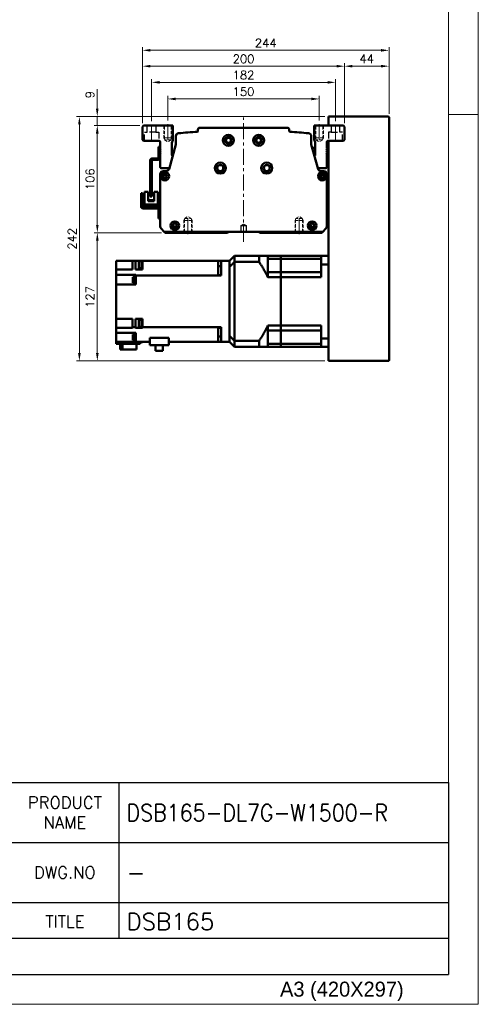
# Model space of a CAD drawing. Header units: millimetres. Extents: x 46891 to 51038, y 6223 to 10291.
# Tile 5 of 6: x 50584 to 51038, y 8529 to 9504. Entities that reach past the tile are written whole.
import ezdxf

# ---------------------------------------------------------------- set-up
doc = ezdxf.new("R2010")
doc.units = ezdxf.units.MM
doc.header["$LTSCALE"] = 0.5
for name, pattern in [('CENTER', [50.8, 31.75, -6.35, 6.35, -6.35]), ('HIDDEN', [9.525, 6.35, -3.175]), ('HIDDENX2', [19.05, 12.7, -6.35])]:
    doc.linetypes.add(name, pattern=pattern)
doc.layers.get('0').update_dxf_attribs({"lineweight": 20})
doc.layers.add('1', color=1, linetype='CENTER', lineweight=13)
doc.layers.add('외형선(ISO)', color=7, linetype='Continuous', lineweight=50)
doc.layers.add('2', color=2, linetype='HIDDENX2')
doc.layers.add('3', color=3, linetype='Continuous')
doc.styles.add('ACISOGDT', font='amgdt.shx')
doc.styles.add('DSR TEXT', font='romans.shx', dxfattribs={"bigfont": 'whgtxt.shx'})
doc.styles.get("Standard").update_dxf_attribs({"font": 'romans.shx', "bigfont": 'whgtxt.shx'})
doc.dimstyles.new('DSR', dxfattribs={"dimscale": 2, "dimtxt": 3, "dimasz": 3, "dimexe": 0.5, "dimexo": 0.5, "dimgap": 0.5, "dimtad": 1, "dimdsep": 46, "dimtxsty": 'Standard', "dimcen": 2.5, "dimclrd": 4, "dimclre": 4, "dimclrt": 2, "dimadec": 0, "dimazin": 2, "dimtfac": 1, "dimtmove": 0, "dimatfit": 3, "dimfxl": 0, "dimlwd": -1, "dimlwe": -1, "dimarcsym": 0})

# ---------------------------------------------------------------- blocks, each defined once
blk = doc.blocks.new('A$C13F00394')
at = {"layer": '3'}
for p, q in [((0, 32), (202.32, 32)), ((147.32, 32), (147.32, 6)), ((202.32, 32), (202.32, 0)), ((97.32, 22), (202.32, 22)), ((129.32, 12), (202.32, 12)), ((202.32, 6), (129.32, 6)), ((0, 0), (202.32, 0))]:
    blk.add_line(p, q, dxfattribs=at)
at = {"color": 7, "char_height": 2, "attachment_point": 5, "style": 'DSR TEXT'}
for s, insert in [('PRODUCT\\PNAME', (138.32, 27)), ('DWG.NO', (138.32, 17)), ('TITLE', (138.32, 8.83))]:
    blk.add_mtext(s, dxfattribs=dict(at, insert=insert))
blk = doc.blocks.new('A$C1C1952E1')
at = {"color": 1}
blk.add_lwpolyline([(0, 0), (420, 0), (420, 297), (0, 297)], close=True, dxfattribs=at)
at = {"color": 3}
blk.add_lwpolyline([(5, 5), (415, 5), (415, 292), (5, 292)], close=True, dxfattribs=at)
at = {"color": 7, "style": 'ACISOGDT'}
blk.add_text('A3 (420X297)', height=2.5, dxfattribs=at).set_placement((386.91, 1.28))
blk = doc.blocks.new('*D72')
at = {"color": 1, "linetype": 'ByBlock'}
for p, q in [((50730.66, 9404.03), (50730.66, 9428.44)), ((50880.66, 9404.03), (50880.66, 9428.44)), ((50738.46, 9425.44), (50872.86, 9425.44))]:
    blk.add_line(p, q, dxfattribs=at)
at = {"color": 1}
for points in [[(50738.46, 9426.74), (50738.46, 9424.14), (50730.66, 9425.44)], [(50872.86, 9426.74), (50872.86, 9424.14), (50880.66, 9425.44)]]:
    blk.add_solid(points, dxfattribs=at)
at = {"layer": 'Defpoints', "color": 0}
for p in [(50880.66, 9425.44), (50730.66, 9400.43), (50880.66, 9400.43)]:
    blk.add_point(p, dxfattribs=at)
at = {"color": 3, "insert": (50805.66, 9432.64), "char_height": 8.4, "attachment_point": 5, "style": 'DSR TEXT'}
blk.add_mtext('150', dxfattribs=at)
blk = doc.blocks.new('*D73')
at = {"color": 1, "linetype": 'ByBlock'}
for p, q in [((50714.66, 9403.59), (50714.66, 9444.88)), ((50722.46, 9441.88), (50888.86, 9441.88)), ((50896.66, 9403.59), (50896.66, 9444.88))]:
    blk.add_line(p, q, dxfattribs=at)
at = {"color": 1}
for points in [[(50722.46, 9443.18), (50722.46, 9440.58), (50714.66, 9441.88)], [(50888.86, 9443.18), (50888.86, 9440.58), (50896.66, 9441.88)]]:
    blk.add_solid(points, dxfattribs=at)
at = {"layer": 'Defpoints', "color": 0}
for p in [(50896.66, 9441.88), (50714.66, 9399.99), (50896.66, 9399.99)]:
    blk.add_point(p, dxfattribs=at)
at = {"color": 3, "insert": (50805.66, 9449.08), "char_height": 8.4, "attachment_point": 5, "style": 'DSR TEXT'}
blk.add_mtext('182', dxfattribs=at)
blk = doc.blocks.new('*D74')
at = {"color": 1, "linetype": 'ByBlock'}
for p, q in [((50705.66, 9401.59), (50705.66, 9460.89)), ((50713.46, 9457.89), (50897.86, 9457.89)), ((50905.66, 9401.59), (50905.66, 9460.89))]:
    blk.add_line(p, q, dxfattribs=at)
at = {"color": 1}
for points in [[(50713.46, 9459.19), (50713.46, 9456.59), (50705.66, 9457.89)], [(50897.86, 9459.19), (50897.86, 9456.59), (50905.66, 9457.89)]]:
    blk.add_solid(points, dxfattribs=at)
at = {"layer": 'Defpoints', "color": 0}
for p in [(50905.66, 9457.89), (50705.66, 9397.99), (50905.66, 9397.99)]:
    blk.add_point(p, dxfattribs=at)
at = {"color": 3, "insert": (50805.66, 9465.09), "char_height": 8.4, "attachment_point": 5, "style": 'DSR TEXT'}
blk.add_mtext('200', dxfattribs=at)
blk = doc.blocks.new('*D75')
at = {"color": 1, "linetype": 'ByBlock'}
for p, q in [((50905.66, 9401.59), (50905.66, 9460.89)), ((50913.46, 9457.89), (50941.86, 9457.89)), ((50949.66, 9410.59), (50949.66, 9460.89))]:
    blk.add_line(p, q, dxfattribs=at)
at = {"color": 1}
for points in [[(50913.46, 9459.19), (50913.46, 9456.59), (50905.66, 9457.89)], [(50941.86, 9459.19), (50941.86, 9456.59), (50949.66, 9457.89)]]:
    blk.add_solid(points, dxfattribs=at)
at = {"layer": 'Defpoints', "color": 0}
for p in [(50949.66, 9457.89), (50949.66, 9406.99), (50905.66, 9397.99)]:
    blk.add_point(p, dxfattribs=at)
at = {"color": 3, "insert": (50927.66, 9465.09), "char_height": 8.4, "attachment_point": 5, "style": 'DSR TEXT'}
blk.add_mtext('44', dxfattribs=at)
blk = doc.blocks.new('*D76')
at = {"color": 1, "linetype": 'ByBlock'}
for p, q in [((50705.66, 9401.59), (50705.66, 9476.59)), ((50949.66, 9410.59), (50949.66, 9476.59)), ((50941.86, 9473.59), (50713.46, 9473.59))]:
    blk.add_line(p, q, dxfattribs=at)
at = {"color": 1}
for points in [[(50713.46, 9474.89), (50713.46, 9472.29), (50705.66, 9473.59)], [(50941.86, 9474.89), (50941.86, 9472.29), (50949.66, 9473.59)]]:
    blk.add_solid(points, dxfattribs=at)
at = {"layer": 'Defpoints', "color": 0}
for p in [(50705.66, 9473.59), (50949.66, 9406.99), (50705.66, 9397.99)]:
    blk.add_point(p, dxfattribs=at)
at = {"color": 3, "insert": (50827.66, 9480.79), "char_height": 8.4, "attachment_point": 5, "style": 'DSR TEXT'}
blk.add_mtext('244', dxfattribs=at)
blk = doc.blocks.new('*D77')
at = {"color": 1, "linetype": 'ByBlock'}
for p, q in [((50703.06, 9398.99), (50657.9, 9398.99)), ((50660.9, 9391.19), (50660.9, 9300.79)), ((50724.56, 9292.99), (50657.9, 9292.99))]:
    blk.add_line(p, q, dxfattribs=at)
at = {"color": 1}
for points in [[(50659.6, 9391.19), (50662.2, 9391.19), (50660.9, 9398.99)], [(50659.6, 9300.79), (50662.2, 9300.79), (50660.9, 9292.99)]]:
    blk.add_solid(points, dxfattribs=at)
at = {"layer": 'Defpoints', "color": 0}
for p in [(50706.66, 9398.99), (50660.9, 9292.99), (50728.16, 9292.99)]:
    blk.add_point(p, dxfattribs=at)
at = {"color": 3, "insert": (50653.7, 9345.99), "char_height": 8.4, "attachment_point": 5, "rotation": 90, "style": 'DSR TEXT'}
blk.add_mtext('106', dxfattribs=at)
blk = doc.blocks.new('*D78')
at = {"color": 1, "linetype": 'ByBlock'}
for p, q in [((50724.56, 9292.99), (50657.9, 9292.99)), ((50660.9, 9285.19), (50660.9, 9173.79)), ((50886.06, 9165.99), (50657.9, 9165.99))]:
    blk.add_line(p, q, dxfattribs=at)
at = {"color": 1}
for points in [[(50659.6, 9285.19), (50662.2, 9285.19), (50660.9, 9292.99)], [(50659.6, 9173.79), (50662.2, 9173.79), (50660.9, 9165.99)]]:
    blk.add_solid(points, dxfattribs=at)
at = {"layer": 'Defpoints', "color": 0}
for p in [(50728.16, 9292.99), (50660.9, 9165.99), (50889.66, 9165.99)]:
    blk.add_point(p, dxfattribs=at)
at = {"color": 3, "insert": (50653.7, 9229.49), "char_height": 8.4, "attachment_point": 5, "rotation": 90, "style": 'DSR TEXT'}
blk.add_mtext('127', dxfattribs=at)
blk = doc.blocks.new('*D79')
at = {"color": 1, "linetype": 'ByBlock'}
for p, q in [((50660.82, 9415.79), (50660.82, 9435.28)), ((50886.06, 9407.99), (50657.82, 9407.99)), ((50703.06, 9398.99), (50657.82, 9398.99)), ((50660.82, 9398.99), (50660.82, 9407.99)), ((50660.82, 9391.19), (50660.82, 9383.39))]:
    blk.add_line(p, q, dxfattribs=at)
at = {"color": 1}
for points in [[(50659.52, 9415.79), (50662.12, 9415.79), (50660.82, 9407.99)], [(50659.52, 9391.19), (50662.12, 9391.19), (50660.82, 9398.99)]]:
    blk.add_solid(points, dxfattribs=at)
at = {"layer": 'Defpoints', "color": 0}
for p in [(50660.82, 9407.99), (50706.66, 9398.99), (50889.66, 9407.99)]:
    blk.add_point(p, dxfattribs=at)
at = {"color": 3, "insert": (50653.62, 9429.68), "char_height": 8.4, "attachment_point": 5, "rotation": 90, "style": 'DSR TEXT'}
blk.add_mtext('9', dxfattribs=at)
blk = doc.blocks.new('*D80')
at = {"color": 1, "linetype": 'ByBlock'}
for p, q in [((50886.06, 9407.99), (50640.14, 9407.99)), ((50643.14, 9400.19), (50643.14, 9173.79)), ((50886.06, 9165.99), (50640.14, 9165.99))]:
    blk.add_line(p, q, dxfattribs=at)
at = {"color": 1}
for points in [[(50641.84, 9400.19), (50644.44, 9400.19), (50643.14, 9407.99)], [(50641.84, 9173.79), (50644.44, 9173.79), (50643.14, 9165.99)]]:
    blk.add_solid(points, dxfattribs=at)
at = {"layer": 'Defpoints', "color": 0}
for p in [(50889.66, 9407.99), (50643.14, 9165.99), (50889.66, 9165.99)]:
    blk.add_point(p, dxfattribs=at)
at = {"color": 3, "insert": (50635.94, 9286.99), "char_height": 8.4, "attachment_point": 5, "rotation": 90, "style": 'DSR TEXT'}
blk.add_mtext('242', dxfattribs=at)

msp = doc.modelspace()

# ---------------------------------------------------------------- linework, layer by layer
at = {"color": 1}
msp.add_line((51038.06932, 9409.88267), (51008.40982, 9409.88267), dxfattribs=at)
at = {"color": 2, "linetype": 'HIDDEN'}
for p, q in [((50726.65988, 9398.99357), (50726.65988, 9386.99357)), ((50727.25988, 9398.39357), (50726.65988, 9398.99357)), ((50734.05988, 9398.39357), (50727.25988, 9398.39357)), ((50727.25988, 9398.39357), (50727.25988, 9384.99357)), ((50734.05988, 9398.39357), (50734.65988, 9398.99357)), ((50734.05988, 9398.39357), (50734.05988, 9384.99357)), ((50734.65988, 9398.99357), (50734.65988, 9386.99357)), ((50876.65988, 9398.99357), (50876.65988, 9386.99357)), ((50877.25988, 9398.39357), (50876.65988, 9398.99357)), ((50884.05988, 9398.39357), (50877.25988, 9398.39357)), ((50877.25988, 9398.39357), (50877.25988, 9384.99357)), ((50884.05988, 9398.39357), (50884.65988, 9398.99357)), ((50884.05988, 9398.39357), (50884.05988, 9384.99357)), ((50884.65988, 9398.99357), (50884.65988, 9386.99357)), ((50734.65988, 9386.99357), (50726.65988, 9386.99357)), ((50726.65988, 9386.99357), (50727.25988, 9385.95434)), ((50734.05988, 9384.99357), (50727.25988, 9384.99357)), ((50727.25988, 9384.99357), (50730.65988, 9383.03058)), ((50734.05988, 9384.99357), (50730.65988, 9383.03058)), ((50734.65988, 9386.99357), (50734.05988, 9385.95434)), ((50884.65988, 9386.99357), (50876.65988, 9386.99357)), ((50876.65988, 9386.99357), (50877.25988, 9385.95434)), ((50884.05988, 9384.99357), (50877.25988, 9384.99357)), ((50877.25988, 9384.99357), (50880.65988, 9383.03058)), ((50884.05988, 9384.99357), (50880.65988, 9383.03058)), ((50884.65988, 9386.99357), (50884.05988, 9385.95434)), ((50746.65988, 9304.99357), (50747.25988, 9306.0328)), ((50746.65988, 9304.99357), (50754.65988, 9304.99357)), ((50746.65988, 9292.99357), (50746.65988, 9304.99357)), ((50747.25988, 9306.99357), (50750.65988, 9308.95656)), ((50747.25988, 9306.99357), (50754.05988, 9306.99357)), ((50747.25988, 9293.59357), (50747.25988, 9306.99357)), ((50754.05988, 9306.99357), (50750.65988, 9308.95656)), ((50754.05988, 9293.59357), (50754.05988, 9306.99357)), ((50754.65988, 9304.99357), (50754.05988, 9306.0328)), ((50754.65988, 9292.99357), (50754.65988, 9304.99357)), ((50856.65988, 9304.99357), (50857.25988, 9306.0328)), ((50864.65988, 9304.99357), (50856.65988, 9304.99357)), ((50856.65988, 9292.99357), (50856.65988, 9304.99357)), ((50857.25988, 9306.99357), (50860.65988, 9308.95656)), ((50864.05988, 9306.99357), (50857.25988, 9306.99357)), ((50857.25988, 9293.59357), (50857.25988, 9306.99357)), ((50864.05988, 9306.99357), (50860.65988, 9308.95656)), ((50864.05988, 9293.59357), (50864.05988, 9306.99357)), ((50864.65988, 9304.99357), (50864.05988, 9306.0328)), ((50864.65988, 9292.99357), (50864.65988, 9304.99357)), ((50747.25988, 9293.59357), (50746.65988, 9292.99357)), ((50747.25988, 9293.59357), (50754.05988, 9293.59357)), ((50754.05988, 9293.59357), (50754.65988, 9292.99357)), ((50857.25988, 9293.59357), (50856.65988, 9292.99357)), ((50864.05988, 9293.59357), (50857.25988, 9293.59357)), ((50864.05988, 9293.59357), (50864.65988, 9292.99357))]:
    msp.add_line(p, q, dxfattribs=at)
at = {"color": 1, "linetype": 'CENTER'}
for p, q in [((50730.65988, 9400.42911), (50730.65988, 9381.86441)), ((50880.65988, 9400.42911), (50880.65988, 9381.86441)), ((50750.65988, 9291.55802), (50750.65988, 9310.12273)), ((50860.65988, 9291.55802), (50860.65988, 9310.12273))]:
    msp.add_line(p, q, dxfattribs=at)
at = {"layer": '1'}
for p, q in [((50714.65988, 9382.99357), (50714.65988, 9399.99357)), ((50805.65988, 9283.99357), (50805.65988, 9406.99357)), ((50896.65988, 9382.99357), (50896.65988, 9399.99357))]:
    msp.add_line(p, q, dxfattribs=at)
at = {"layer": '2'}
for p, q in [((50710.40988, 9392.49357), (50710.40988, 9398.99357)), ((50718.90988, 9398.99357), (50718.90988, 9392.49357)), ((50892.40988, 9398.99357), (50892.40988, 9392.49357)), ((50900.90988, 9392.49357), (50900.90988, 9398.99357)), ((50707.65988, 9392.49357), (50710.40988, 9392.49357)), ((50707.65988, 9383.99357), (50707.65988, 9392.49357)), ((50718.90988, 9392.49357), (50710.40988, 9392.49357)), ((50718.90988, 9392.49357), (50721.65988, 9392.49357)), ((50721.65988, 9392.49357), (50721.65988, 9383.99357)), ((50892.40988, 9392.49357), (50889.65988, 9392.49357)), ((50889.65988, 9392.49357), (50889.65988, 9383.99357)), ((50892.40988, 9392.49357), (50900.90988, 9392.49357)), ((50903.65988, 9392.49357), (50900.90988, 9392.49357)), ((50903.65988, 9383.99357), (50903.65988, 9392.49357)), ((50803.15988, 9299.99357), (50805.65988, 9301.49572)), ((50805.65988, 9301.49572), (50808.15988, 9299.99357)), ((50803.15988, 9293.99357), (50803.15988, 9299.99357)), ((50803.15988, 9299.99357), (50808.15988, 9299.99357)), ((50808.15988, 9299.99357), (50808.15988, 9293.99357))]:
    msp.add_line(p, q, dxfattribs=at)
at = {"layer": '3'}
for p in [(51008.40982, 8748.47582), (49808.28287, 8558.65502)]:
    msp.add_line(p, (51008.40982, 8558.65502), dxfattribs=at)
at = {"layer": '외형선(ISO)'}
for p, q in [((50706.65988, 9398.99357), (50705.65988, 9397.99357)), ((50735.65988, 9398.99357), (50706.65988, 9398.99357)), ((50735.65988, 9384.31811), (50735.65988, 9398.99357)), ((50875.65988, 9398.99357), (50875.65988, 9384.31811)), ((50904.65988, 9398.99357), (50875.65988, 9398.99357)), ((50948.65988, 9407.99357), (50889.65988, 9407.99357)), ((50889.65988, 9406.99357), (50889.65988, 9407.99357)), ((50889.65988, 9398.99357), (50889.65988, 9406.99357)), ((50905.65988, 9397.99357), (50904.65988, 9398.99357)), ((50949.65988, 9166.99357), (50949.65988, 9406.99357)), ((50705.65988, 9397.99357), (50705.65988, 9384.99357)), ((50760.43247, 9394.99357), (50760.43247, 9393.48085)), ((50848.88729, 9396.99357), (50762.43247, 9396.99357)), ((50850.88729, 9393.48085), (50850.88729, 9394.99357)), ((50905.65988, 9384.99357), (50905.65988, 9397.99357)), ((50705.65988, 9384.99357), (50706.65988, 9383.99357)), ((50706.65988, 9383.99357), (50722.15988, 9383.99357)), ((50723.15988, 9382.99357), (50723.15988, 9376.49357)), ((50738.59322, 9380.32027), (50731.89952, 9355.91663)), ((50734.65988, 9369.99357), (50734.65988, 9381.31811)), ((50738.65988, 9388.45669), (50738.65988, 9380.67925)), ((50872.65988, 9380.67925), (50872.65988, 9388.45669)), ((50879.42024, 9355.91663), (50872.72653, 9380.32027)), ((50876.65988, 9381.31811), (50876.65988, 9369.99357)), ((50888.15988, 9376.49357), (50888.15988, 9382.99357)), ((50889.15988, 9383.99357), (50904.65988, 9383.99357)), ((50889.65988, 9166.99357), (50889.65988, 9383.99357)), ((50904.65988, 9383.99357), (50905.65988, 9384.99357)), ((50721.55988, 9377.99357), (50721.55988, 9366.59357)), ((50723.15988, 9377.99357), (50721.55988, 9377.99357)), ((50723.15988, 9376.49357), (50723.65988, 9375.99357)), ((50723.15988, 9375.49357), (50723.15988, 9376.49357)), ((50723.65988, 9375.99357), (50723.15988, 9375.49357)), ((50723.15988, 9375.49357), (50723.15988, 9374.49357)), ((50723.15988, 9374.49357), (50723.65988, 9373.99357)), ((50723.15988, 9373.49357), (50723.15988, 9374.49357)), ((50723.65988, 9373.99357), (50723.15988, 9373.49357)), ((50723.15988, 9373.49357), (50723.15988, 9372.49357)), ((50723.15988, 9372.49357), (50723.65988, 9371.99357)), ((50723.15988, 9371.49357), (50723.15988, 9372.49357)), ((50723.65988, 9371.99357), (50723.15988, 9371.49357)), ((50723.15988, 9371.49357), (50723.15988, 9357.99357)), ((50876.65988, 9376.99357), (50873.63902, 9376.99357)), ((50887.65988, 9375.99357), (50888.15988, 9376.49357)), ((50888.15988, 9375.49357), (50887.65988, 9375.99357)), ((50887.65988, 9373.99357), (50888.15988, 9374.49357)), ((50888.15988, 9373.49357), (50887.65988, 9373.99357)), ((50887.65988, 9371.99357), (50888.15988, 9372.49357)), ((50888.15988, 9371.49357), (50887.65988, 9371.99357)), ((50888.15988, 9374.49357), (50888.15988, 9375.49357)), ((50888.15988, 9372.49357), (50888.15988, 9373.49357)), ((50888.15988, 9357.99357), (50888.15988, 9371.49357)), ((50713.15988, 9328.99357), (50713.15988, 9364.49357)), ((50714.75988, 9364.49357), (50714.75988, 9328.99357)), ((50715.25988, 9366.59357), (50721.05988, 9366.59357)), ((50721.05988, 9364.99357), (50715.25988, 9364.99357)), ((50721.55988, 9366.59357), (50723.09949, 9366.59357)), ((50723.15988, 9350.99357), (50723.15988, 9299.23621)), ((50724.15988, 9356.99357), (50730.65988, 9356.99357)), ((50729.09948, 9353.99357), (50726.15988, 9353.99357)), ((50880.65988, 9356.99357), (50887.15988, 9356.99357)), ((50885.15988, 9353.99357), (50882.22028, 9353.99357)), ((50888.15988, 9299.23621), (50888.15988, 9350.99357)), ((50704.15992, 9328.99377), (50704.15993, 9331.99377)), ((50705.75993, 9331.99376), (50704.15993, 9331.99377)), ((50705.75993, 9331.99376), (50705.75992, 9328.99376)), ((50707.45991, 9333.49376), (50707.45989, 9321.09376)), ((50711.15991, 9333.49375), (50707.45991, 9333.49376)), ((50711.15989, 9324.09375), (50711.15991, 9333.49375)), ((50717.15991, 9333.49374), (50717.15989, 9324.09374)), ((50720.85991, 9333.49373), (50717.15991, 9333.49374)), ((50720.85989, 9321.09373), (50720.85991, 9333.49373)), ((50704.15992, 9328.99377), (50704.1599, 9318.99377)), ((50705.7599, 9319.09376), (50705.75992, 9328.99376)), ((50707.45988, 9318.59376), (50707.45989, 9321.09376)), ((50709.45989, 9321.09376), (50707.45989, 9321.09376)), ((50718.85989, 9321.09374), (50709.45989, 9321.09376)), ((50711.15989, 9325.09375), (50717.15989, 9325.09374)), ((50717.15989, 9324.79374), (50711.15989, 9324.79375)), ((50711.15989, 9324.09375), (50717.15989, 9324.09374)), ((50714.75988, 9328.99357), (50713.15988, 9328.99357)), ((50720.85989, 9321.09373), (50718.85989, 9321.09374)), ((50720.85989, 9321.09373), (50720.85988, 9318.59373)), ((50889.65988, 9320.99357), (50888.15988, 9320.99357)), ((50706.1599, 9316.99376), (50721.0599, 9316.99373)), ((50721.1599, 9318.59373), (50706.2599, 9318.59376)), ((50721.5599, 9316.49373), (50721.55988, 9309.99373)), ((50721.55988, 9306.99373), (50721.55988, 9309.99373)), ((50721.55988, 9306.99373), (50723.15988, 9306.99373)), ((50724.03856, 9297.11489), (50727.15988, 9293.99357)), ((50727.15988, 9293.99357), (50728.15988, 9292.99357)), ((50727.15988, 9293.99357), (50884.15988, 9293.99357)), ((50728.15988, 9292.99357), (50789.65988, 9292.99357)), ((50789.65988, 9292.99357), (50790.51343, 9293.84712)), ((50820.80632, 9293.84712), (50821.65988, 9292.99357)), ((50821.65988, 9292.99357), (50883.15988, 9292.99357)), ((50883.15988, 9292.99357), (50884.15988, 9293.99357)), ((50884.15988, 9293.99357), (50887.2812, 9297.11489)), ((50679.65988, 9264.99357), (50695.65988, 9264.99357)), ((50679.65988, 9260.59357), (50679.65988, 9264.99357)), ((50698.65988, 9264.99357), (50695.65988, 9264.99357)), ((50695.65988, 9256.59357), (50695.65988, 9264.99357)), ((50703.65988, 9264.99357), (50698.65988, 9264.99357)), ((50698.65988, 9264.99357), (50698.65988, 9256.59357)), ((50702.05988, 9257.91347), (50702.05988, 9264.91347)), ((50704.65988, 9264.91347), (50702.05988, 9264.91347)), ((50703.65988, 9264.99357), (50704.65988, 9264.99357)), ((50703.65988, 9264.99357), (50703.65988, 9264.91347)), ((50704.65988, 9257.61347), (50704.65988, 9265.21347)), ((50705.65988, 9265.21347), (50704.65988, 9265.21347)), ((50705.65988, 9265.21347), (50705.65988, 9264.99357)), ((50780.65988, 9264.99357), (50705.65988, 9264.99357)), ((50705.65988, 9256.55451), (50705.65988, 9264.99357)), ((50780.65988, 9264.99357), (50780.65988, 9256.43742)), ((50780.65988, 9264.99357), (50783.65988, 9264.99357)), ((50791.65988, 9264.99357), (50783.65988, 9264.99357)), ((50783.65988, 9257.99357), (50783.65988, 9264.99357)), ((50791.65988, 9264.99357), (50796.65988, 9269.99357)), ((50791.65988, 9264.99357), (50791.65988, 9264.90548)), ((50791.65988, 9264.90548), (50791.65988, 9259.1006)), ((50796.65988, 9263.99617), (50796.65988, 9269.99357)), ((50821.10988, 9269.99357), (50796.65988, 9269.99357)), ((50821.10988, 9263.99617), (50796.65988, 9263.99617)), ((50796.65988, 9185.99097), (50796.65988, 9263.99617)), ((50821.10988, 9269.99357), (50821.10988, 9263.99617)), ((50842.65988, 9269.99357), (50821.10988, 9269.99357)), ((50829.65988, 9269.99357), (50829.65988, 9267.04579)), ((50829.65988, 9253.84857), (50829.65988, 9267.04579)), ((50842.65988, 9267.04579), (50829.65988, 9267.04579)), ((50842.65988, 9267.04579), (50842.65988, 9269.99357)), ((50842.65988, 9269.99357), (50882.65988, 9269.99357)), ((50842.65988, 9269.99357), (50842.65988, 9267.04579)), ((50842.65988, 9260.34857), (50842.65988, 9267.04579)), ((50882.65988, 9267.04579), (50842.65988, 9267.04579)), ((50842.65988, 9260.34857), (50842.65988, 9267.04579)), ((50882.65988, 9269.99357), (50882.65988, 9261.58592)), ((50889.65988, 9269.99357), (50882.65988, 9269.99357)), ((50679.65988, 9260.59357), (50679.65988, 9256.59357)), ((50695.65988, 9256.59357), (50679.65988, 9256.59357)), ((50679.65988, 9256.43742), (50679.65988, 9256.59357)), ((50679.65988, 9256.43742), (50679.65988, 9251.36068)), ((50703.65988, 9256.59357), (50698.65988, 9256.59357)), ((50704.65988, 9257.91347), (50702.05988, 9257.91347)), ((50703.65988, 9256.59357), (50703.65988, 9257.91347)), ((50703.65988, 9256.59357), (50703.65988, 9256.55451)), ((50705.65988, 9256.55451), (50703.65988, 9256.55451)), ((50705.65988, 9257.61347), (50704.65988, 9257.61347)), ((50780.65988, 9259.85785), (50783.65988, 9259.85785)), ((50780.65988, 9251.32624), (50780.65988, 9256.43742)), ((50783.65988, 9250.65114), (50783.65988, 9257.99357)), ((50791.65988, 9259.1006), (50791.65988, 9258.99725)), ((50791.65988, 9190.98989), (50791.65988, 9258.99725)), ((50791.65988, 9257.99357), (50791.65988, 9191.99357)), ((50829.65988, 9253.84857), (50829.65988, 9248.99357)), ((50842.65988, 9253.84857), (50829.65988, 9253.84857)), ((50842.65988, 9253.84857), (50842.65988, 9260.34857)), ((50842.65988, 9253.84857), (50842.65988, 9260.34857)), ((50842.65988, 9248.99357), (50842.65988, 9253.84857)), ((50882.65988, 9253.84857), (50842.65988, 9253.84857)), ((50842.65988, 9253.84857), (50842.65988, 9248.99357)), ((50882.65988, 9248.99357), (50882.65988, 9261.58592)), ((50889.65988, 9261.58592), (50882.65988, 9261.58592)), ((50699.15988, 9251.36068), (50679.65988, 9251.36068)), ((50679.65988, 9246.19357), (50679.65988, 9251.36068)), ((50679.65988, 9246.19357), (50679.65988, 9241.69357)), ((50695.95988, 9243.44214), (50695.95988, 9248.94214)), ((50695.95988, 9248.94214), (50697.95988, 9248.94214)), ((50695.95988, 9243.44214), (50697.95988, 9243.44214)), ((50697.95988, 9243.24214), (50697.95988, 9249.14214)), ((50697.95988, 9249.14214), (50698.65988, 9249.14214)), ((50697.95988, 9243.24214), (50698.65988, 9243.24214)), ((50698.65988, 9243.19214), (50698.65988, 9249.19214)), ((50698.65988, 9249.19214), (50699.15988, 9249.19214)), ((50698.65988, 9243.19214), (50699.15988, 9243.19214)), ((50699.15988, 9251.36068), (50699.15988, 9251.32624)), ((50699.15988, 9250.65976), (50699.15988, 9251.32624)), ((50780.65988, 9250.65976), (50699.15988, 9250.65976)), ((50699.15988, 9250.65976), (50699.15988, 9241.69357)), ((50780.65988, 9251.32624), (50780.65988, 9250.65976)), ((50780.65988, 9251.07045), (50783.65988, 9251.07045)), ((50780.65988, 9250.65976), (50780.65988, 9250.65114)), ((50780.65988, 9250.65114), (50783.65988, 9250.65114)), ((50842.65988, 9248.99357), (50829.65988, 9248.99357)), ((50842.65988, 9200.99357), (50842.65988, 9248.99357)), ((50842.65988, 9248.99357), (50882.65988, 9248.99357)), ((50842.65988, 9200.99357), (50842.65988, 9248.99357)), ((50699.15988, 9241.69357), (50679.65988, 9241.69357)), ((50679.65988, 9207.79357), (50679.65988, 9241.69357)), ((50695.65988, 9207.79357), (50679.65988, 9207.79357)), ((50679.65988, 9207.79357), (50679.65988, 9203.79357)), ((50679.65988, 9198.67163), (50679.65988, 9203.79357)), ((50695.65988, 9199.32738), (50695.65988, 9207.79357)), ((50698.65988, 9207.79357), (50698.65988, 9199.32738)), ((50698.65988, 9207.79357), (50703.65988, 9207.79357)), ((50702.05988, 9199.78295), (50702.05988, 9206.78295)), ((50704.65988, 9206.78295), (50702.05988, 9206.78295)), ((50703.65988, 9207.79499), (50703.65988, 9207.79357)), ((50703.65988, 9207.79499), (50705.65988, 9207.79499)), ((50703.65988, 9206.78295), (50703.65988, 9207.79357)), ((50704.65988, 9199.48295), (50704.65988, 9207.08295)), ((50705.65988, 9207.08295), (50704.65988, 9207.08295)), ((50705.65988, 9204.55688), (50705.65988, 9207.79499)), ((50705.65988, 9204.55688), (50705.65988, 9202.00903)), ((50695.65988, 9198.67163), (50679.65988, 9198.67163)), ((50679.65988, 9198.6609), (50679.65988, 9198.67163)), ((50679.65988, 9198.6609), (50679.65988, 9193.89357)), ((50679.65988, 9193.89357), (50699.15988, 9193.89357)), ((50679.65988, 9193.89357), (50679.65988, 9189.39357)), ((50698.65988, 9199.32738), (50695.65988, 9199.32738)), ((50695.65988, 9198.67163), (50695.65988, 9199.32738)), ((50698.65988, 9199.32738), (50698.65988, 9198.67163)), ((50698.65988, 9198.67163), (50703.65988, 9198.67163)), ((50699.15988, 9193.89357), (50699.15988, 9193.54972)), ((50699.15988, 9184.99357), (50699.15988, 9193.54972)), ((50704.65988, 9199.78295), (50702.05988, 9199.78295)), ((50703.65988, 9199.78295), (50703.65988, 9198.67163)), ((50703.65988, 9198.67163), (50703.65988, 9198.66894)), ((50703.65988, 9198.66894), (50705.65988, 9198.66894)), ((50705.65988, 9199.48295), (50704.65988, 9199.48295)), ((50705.65988, 9199.32738), (50705.65988, 9202.00903)), ((50705.65988, 9199.32738), (50780.65988, 9199.32738)), ((50705.65988, 9198.66894), (50705.65988, 9199.32738)), ((50780.65988, 9199.336), (50780.65988, 9199.32738)), ((50780.65988, 9199.336), (50783.65988, 9199.336)), ((50780.65988, 9199.32738), (50780.65988, 9198.6609)), ((50780.65988, 9198.91669), (50783.65988, 9198.91669)), ((50780.65988, 9193.54972), (50780.65988, 9198.6609)), ((50780.65988, 9193.54972), (50780.65988, 9184.99357)), ((50783.65988, 9191.99357), (50783.65988, 9199.336)), ((50829.65988, 9200.99357), (50829.65988, 9196.13857)), ((50842.65988, 9200.99357), (50829.65988, 9200.99357)), ((50829.65988, 9196.13857), (50829.65988, 9182.94135)), ((50842.65988, 9196.13857), (50829.65988, 9196.13857)), ((50842.65988, 9196.13857), (50842.65988, 9200.99357)), ((50842.65988, 9200.99357), (50882.65988, 9200.99357)), ((50842.65988, 9200.99357), (50842.65988, 9196.13857)), ((50842.65988, 9189.63857), (50842.65988, 9196.13857)), ((50882.65988, 9196.13857), (50842.65988, 9196.13857)), ((50842.65988, 9189.63857), (50842.65988, 9196.13857)), ((50882.65988, 9188.40122), (50882.65988, 9200.99357)), ((50679.65988, 9189.39357), (50679.65988, 9184.99357)), ((50679.65988, 9184.99357), (50699.15988, 9184.99357)), ((50679.65988, 9182.99357), (50679.65988, 9184.99357)), ((50695.95988, 9186.68263), (50695.95988, 9192.18263)), ((50695.95988, 9192.18263), (50697.95988, 9192.18263)), ((50695.95988, 9186.68263), (50697.95988, 9186.68263)), ((50697.95988, 9186.48263), (50697.95988, 9192.38263)), ((50697.95988, 9192.38263), (50698.65988, 9192.38263)), ((50697.95988, 9186.48263), (50698.65988, 9186.48263)), ((50698.65988, 9186.43263), (50698.65988, 9192.43263)), ((50698.65988, 9192.43263), (50699.15988, 9192.43263)), ((50698.65988, 9186.43263), (50699.15988, 9186.43263)), ((50713.00988, 9184.99357), (50699.15988, 9184.99357)), ((50703.15988, 9182.99357), (50703.15988, 9184.99357)), ((50704.65988, 9184.77367), (50704.65988, 9184.99357)), ((50705.65988, 9184.77367), (50704.65988, 9184.77367)), ((50705.65988, 9184.99357), (50705.65988, 9184.77367)), ((50713.00988, 9189.02212), (50731.55988, 9189.02212)), ((50713.00988, 9181.59357), (50713.00988, 9189.02212)), ((50731.55988, 9181.59357), (50731.55988, 9189.02212)), ((50731.55988, 9184.99357), (50780.65988, 9184.99357)), ((50780.65988, 9190.12929), (50783.65988, 9190.12929)), ((50783.65988, 9184.99357), (50780.65988, 9184.99357)), ((50783.65988, 9184.99357), (50783.65988, 9191.99357)), ((50791.65988, 9184.99357), (50783.65988, 9184.99357)), ((50791.65988, 9190.88654), (50791.65988, 9190.98989)), ((50791.65988, 9190.88654), (50791.65988, 9185.08166)), ((50791.65988, 9184.99357), (50791.65988, 9185.08166)), ((50796.65988, 9179.99357), (50791.65988, 9184.99357)), ((50796.65988, 9179.99357), (50796.65988, 9185.99097)), ((50821.10988, 9185.99097), (50796.65988, 9185.99097)), ((50821.10988, 9185.99097), (50821.10988, 9179.99357)), ((50842.65988, 9182.94135), (50842.65988, 9189.63857)), ((50842.65988, 9182.94135), (50842.65988, 9189.63857)), ((50882.65988, 9188.40122), (50882.65988, 9179.99357)), ((50889.65988, 9188.40122), (50882.65988, 9188.40122)), ((50679.65988, 9182.99357), (50703.15988, 9182.99357)), ((50683.3543, 9182.99357), (50683.3543, 9177.49357)), ((50683.3543, 9177.49357), (50685.66981, 9177.49357)), ((50685.66981, 9177.49357), (50685.66981, 9182.99357)), ((50685.66981, 9177.49357), (50699.56546, 9177.49357)), ((50699.56546, 9177.49357), (50699.56546, 9182.99357)), ((50731.55988, 9181.59357), (50713.00988, 9181.59357)), ((50718.33488, 9176.19357), (50718.33488, 9181.59357)), ((50718.33488, 9176.19357), (50725.78488, 9176.19357)), ((50725.78488, 9176.19357), (50725.78488, 9181.59357)), ((50821.10988, 9179.99357), (50796.65988, 9179.99357)), ((50842.65988, 9179.99357), (50821.10988, 9179.99357)), ((50829.65988, 9182.94135), (50829.65988, 9179.99357)), ((50842.65988, 9182.94135), (50829.65988, 9182.94135)), ((50842.65988, 9179.99357), (50842.65988, 9182.94135)), ((50882.65988, 9182.94135), (50842.65988, 9182.94135)), ((50842.65988, 9182.94135), (50842.65988, 9179.99357)), ((50842.65988, 9179.99357), (50882.65988, 9179.99357)), ((50889.65988, 9179.99357), (50882.65988, 9179.99357)), ((50889.65988, 9165.99357), (50889.65988, 9166.99357)), ((50889.65988, 9165.99357), (50948.65988, 9165.99357))]:
    msp.add_line(p, q, dxfattribs=at)
for centre, radius in [((50790.65988, 9384.49357), 5.5), ((50820.65988, 9384.49357), 5.5), ((50790.65988, 9384.49357), 3.3), ((50790.65988, 9384.49357), 2.4585), ((50820.65988, 9384.49357), 3.3), ((50820.65988, 9384.49357), 2.4585), ((50782.65988, 9356.99357), 5.5), ((50782.65988, 9356.99357), 3.3), ((50782.65988, 9356.99357), 2.9585), ((50828.65988, 9356.99357), 5.5), ((50828.65988, 9356.99357), 3.3), ((50828.65988, 9356.99357), 2.9585), ((50727.65988, 9348.99357), 4.25), ((50727.65988, 9348.99357), 2.25), ((50883.65988, 9348.99357), 4.25), ((50883.65988, 9348.99357), 2.25), ((50737.65988, 9299.99357), 4.25), ((50737.65988, 9299.99357), 2.25), ((50873.65988, 9299.99357), 4.25), ((50873.65988, 9299.99357), 2.25)]:
    msp.add_circle(centre, radius, dxfattribs=at)
for centre, radius, start, end in [((50948.65988, 9406.99357), 1, 0, 90), ((50741.65988, 9388.45669), 3, 95.80911543, 180), ((50791.65988, 8896.99357), 497, 93.65644441, 95.80911544), ((50759.93247, 9393.48085), 0.5, 273.65644441, 0), ((50762.43247, 9394.99357), 2, 90.00000006, 180), ((50848.88729, 9394.99357), 2, 0, 90.00000006), ((50851.38729, 9393.48085), 0.5, 180, 266.34355561), ((50819.65988, 8896.99357), 497, 84.19088467, 86.34355571), ((50869.65988, 9388.45669), 3, 0, 84.19088467), ((50722.15988, 9382.99357), 1, 0, 90), ((50739.65988, 9381.31811), 5, 143.13010235, 180), ((50737.65988, 9380.67925), 1, 338.96248903, 0), ((50873.65988, 9380.67925), 1, 180, 201.03751108), ((50871.65988, 9381.31811), 5, 0, 36.86989765), ((50889.15988, 9382.99357), 1, 90, 180), ((50735.65988, 9369.99357), 1, 180, 260.24117555), ((50875.65988, 9369.99357), 1, 279.75876885, 0), ((50715.25988, 9364.49357), 2.1, 90, 180), ((50715.25988, 9364.49357), 0.5, 90, 180), ((50721.05988, 9367.09357), 0.5, 270, 0), ((50721.05988, 9367.09357), 2.1, 270, 346.225853), ((50721.05988, 9367.09357), 2.1, 346.225853, 0), ((50724.15988, 9357.99357), 1, 180, 270), ((50726.15988, 9350.99357), 3, 90.00000006, 180), ((50727.65988, 9348.99357), 1.5, 41.40962211, 318.59037789), ((50729.15988, 9350.31645), 0.5, 221.40962211, 335.37910443), ((50729.09948, 9356.99357), 3, 270.00000006, 338.96248903), ((50730.65988, 9353.99357), 3, 61.42737304, 90), ((50880.65988, 9353.99357), 3, 90, 118.57264542), ((50882.22028, 9356.99357), 3, 201.03751108, 270.00000006), ((50882.15988, 9350.31645), 0.5, 204.62088507, 318.59037789), ((50883.65988, 9348.99357), 1.621, 148.98236194, 211.01763805), ((50883.65988, 9348.99357), 1.5, 221.40962211, 138.59037789), ((50885.15988, 9350.99357), 3, 0, 90.00000006), ((50887.15988, 9357.99357), 1, 270, 0), ((50729.15988, 9347.67069), 0.5, 24.62089558, 138.59037789), ((50882.15988, 9347.67069), 0.5, 41.40962211, 155.37909392), ((50706.1599, 9318.99376), 2, 179.99988906, 269.99988906), ((50706.2599, 9319.09376), 0.5, 179.99988906, 269.99988906), ((50721.0599, 9316.49373), 0.5, 359.99988906, 89.99988906), ((50721.1599, 9316.59373), 2, 0.24541394, 89.99988906), ((50737.65988, 9299.99357), 1.6, 134.4153086, 45.5846914), ((50736.19018, 9301.49357), 0.5, 314.4153086, 55.46537147), ((50739.12957, 9301.49357), 0.5, 124.5346223, 225.5846914), ((50873.65988, 9299.99357), 1.6, 134.4153086, 45.5846914), ((50872.19018, 9301.49357), 0.5, 314.4153086, 55.4653854), ((50875.12957, 9301.49357), 0.5, 124.53460837, 225.5846914), ((50726.15988, 9299.23621), 3, 180, 225.00000006), ((50790.86699, 9293.49357), 0.5, 90, 135), ((50820.45277, 9293.49357), 0.5, 45, 90), ((50885.15988, 9299.23621), 3, 315.00000006, 0), ((50948.65988, 9166.99357), 1, 270, 0)]:
    msp.add_arc(centre, radius, start, end, dxfattribs=at)
for points in [[(50796.65988, 9263.99617), (50796.09065, 9263.42748), (50794.96131, 9262.29896), (50793.29452, 9260.63257), (50792.2017, 9259.53941), (50791.65988, 9258.99725)], [(50791.65988, 9190.98989), (50792.20198, 9190.44745), (50793.29516, 9189.35393), (50794.96195, 9187.68753), (50796.09093, 9186.55938), (50796.65988, 9185.99097)]]:
    msp.add_open_spline(points, degree=3, dxfattribs=at)
for points, weights in [([(50829.65988, 9248.99357), (50826.40287, 9255.91471), (50821.10988, 9263.99617)], [1.35416666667, 1.30973118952, 1.24342419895]), ([(50821.10988, 9185.99097), (50826.40287, 9194.07243), (50829.65988, 9200.99357)], [1.24342419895, 1.30973118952, 1.35416666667])]:
    msp.add_rational_spline(points, weights, degree=2, dxfattribs=at)

# ---------------------------------------------------------------- block references
at = {"xscale": 5.931900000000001, "yscale": 5.931900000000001, "zscale": 5.931900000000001}
for name, p in [('A$C1C1952E1', (48546.67132, 8528.99552)), ('A$C13F00394', (49808.28288, 8558.65502))]:
    msp.add_blockref(name, p, dxfattribs=at)

# ---------------------------------------------------------------- texts
at = {"color": 2, "style": 'DSR TEXT', "width": 0.9}
msp.add_text('DSB165-DL7G-W1500-R', height=16.60932, dxfattribs=at).set_placement((50689.92945, 8710.40283))
at = {"color": 2, "style": 'DSR TEXT'}
for s, p in [('-', (50689.92945, 8651.08383)), ('DSB165', (50689.92945, 8602.59245))]:
    msp.add_text(s, height=16.60932, dxfattribs=at).set_placement(p)

# ---------------------------------------------------------------- dimensions: what is measured, and where the dimension line sits
for base, p1, p2, picture, middle in [((50705.65988, 9473.58755), (50949.65988, 9406.99357), (50705.65988, 9397.99357), '*D76', (50827.65988, 9480.78755)), ((50905.65988, 9457.8928), (50705.65988, 9397.99357), (50905.65988, 9397.99357), '*D74', (50805.65988, 9465.0928)), ((50949.65988, 9457.8928), (50905.65988, 9397.99357), (50949.65988, 9406.99357), '*D75', (50927.65988, 9465.0928)), ((50896.65988, 9441.87994), (50714.65988, 9399.99357), (50896.65988, 9399.99357), '*D73', (50805.65988, 9449.07994)), ((50880.65988, 9425.437), (50730.65988, 9400.42911), (50880.65988, 9400.42911), '*D72', (50805.65988, 9432.637))]:
    dim = msp.add_linear_dim(base=base, p1=p1, p2=p2, dimstyle='DSR', override={"dimscale": 3, "dimtxt": 2.8, "dimasz": 2.600136, "dimexe": 1, "dimexo": 1.2, "dimgap": 1, "dimdec": 4, "dimtxsty": 'DSR TEXT', "dimclrd": 1, "dimclre": 1, "dimclrt": 3, "dimtdec": 4, "dimtix": 1})
    dim.commit()
    dim.dimension.update_dxf_attribs({"geometry": picture, "text_midpoint": middle})
dim = msp.add_linear_dim(base=(50660.8205, 9407.99357), p1=(50706.65988, 9398.99357), p2=(50889.65988, 9407.99357), angle=90, dimstyle='DSR', override={"dimscale": 3, "dimtxt": 2.8, "dimasz": 2.600136, "dimexe": 1, "dimexo": 1.2, "dimgap": 1, "dimdec": 4, "dimtxsty": 'DSR TEXT', "dimclrd": 1, "dimclre": 1, "dimclrt": 3, "dimtdec": 4, "dimtix": 1})
dim.commit()
dim.dimension.update_dxf_attribs({"geometry": '*D79', "text_midpoint": (50660.8205, 9429.68087), "dimtype": 160})
for base, p1, p2, picture, middle in [((50643.13656, 9165.99357), (50889.65988, 9407.99357), (50889.65988, 9165.99357), '*D80', (50635.93656, 9286.99357)), ((50660.90159, 9292.99357), (50706.65988, 9398.99357), (50728.15988, 9292.99357), '*D77', (50653.70159, 9345.99357)), ((50660.90159, 9165.99357), (50728.15988, 9292.99357), (50889.65988, 9165.99357), '*D78', (50653.70159, 9229.49357))]:
    dim = msp.add_linear_dim(base=base, p1=p1, p2=p2, angle=90, dimstyle='DSR', override={"dimscale": 3, "dimtxt": 2.8, "dimasz": 2.600136, "dimexe": 1, "dimexo": 1.2, "dimgap": 1, "dimdec": 4, "dimtxsty": 'DSR TEXT', "dimclrd": 1, "dimclre": 1, "dimclrt": 3, "dimtdec": 4, "dimtix": 1})
    dim.commit()
    dim.dimension.update_dxf_attribs({"geometry": picture, "text_midpoint": middle})

doc.saveas('drawing.dxf')
